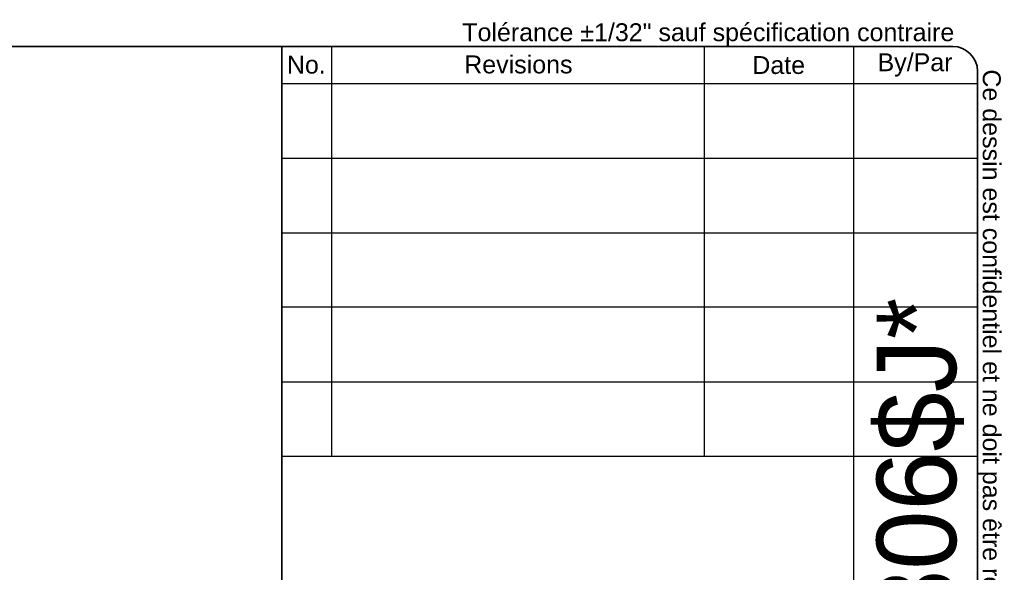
# Model space of a CAD drawing. Header units: inches. Extents: x 0 to 140, y -11 to 91.
# Tile 6 of 6: x 99 to 140, y 68 to 91. Entities that reach past the tile are written whole.
import ezdxf
from ezdxf.enums import TextEntityAlignment as Align

# ---------------------------------------------------------------- set-up
doc = ezdxf.new("R2010")
doc.units = ezdxf.units.IN
doc.header["$LTSCALE"] = 8.43274
doc.header["$MEASUREMENT"] = 0
doc.layers.get('0').update_dxf_attribs({"lineweight": 25})
doc.layers.add('Sketch Geometry(ANSI)', color=7, linetype='Continuous', lineweight=25)
doc.layers.add('Symbols(ANSI)', color=7, linetype='Continuous', lineweight=25)
doc.styles.add('Current-ANSI', font='arial.ttf')
doc.styles.add('Text Style44', font='arialbd.ttf')
doc.styles.add('Text Style83', font='FRE3OF9X.TTF')

# ---------------------------------------------------------------- blocks, each defined once
blk = doc.blocks.new('Title Blocks EXM - ANSI B')
at = {"layer": 'Sketch Geometry(ANSI)'}
for p, q in [((13.25, 10.687), (16.625, 10.687)), ((13.5, 10.687), (13.5, 8.625)), ((15.375, 10.687), (15.375, 8.625)), ((16.125, 10.687), (16.125, 3.5)), ((16.75, 10.562), (16.75, 0.375)), ((13.25, 10.5), (16.75, 10.5)), ((13.25, 10.125), (16.75, 10.125)), ((13.25, 9.75), (16.75, 9.75)), ((16.75, 9.375), (13.25, 9.375)), ((13.25, 9), (16.75, 9)), ((16.75, 9), (16.75, 8.625)), ((13.25, 8.625), (16.75, 8.625))]:
    blk.add_line(p, q, dxfattribs=at)
at = {"layer": 'Sketch Geometry(ANSI)', "linetype": 'Continuous', "lineweight": 35}
for q in [(13.25, 10.687), (13.25, 3.5)]:
    blk.add_line((13.25, 8.625), q, dxfattribs=at)
at = {"layer": 'Sketch Geometry(ANSI)'}
blk.add_arc((16.625, 10.562), 0.125, 0, 90, dxfattribs=at)
at = {"layer": 'Symbols(ANSI)', "color": 7, "char_height": 0.09, "attachment_point": 5, "style": 'Current-ANSI'}
for s, insert, width in [('No.', (13.3727, 10.5947), 0.250391), ('Revisions', (14.4395, 10.5958), 1.873306), ('By/Par', (16.4354, 10.5938), 0.622018), ('Date', (15.7494, 10.5928), 0.751347)]:
    blk.add_mtext(s, dxfattribs=dict(at, insert=insert, width=width))
at = {"layer": 'Symbols(ANSI)', "color": 7, "style": 'Current-ANSI'}
for tag, p in [('REV1', (13.3753, 10.3127)), ('REV1DATE', (15.7496, 10.31)), ('REV1BY', (16.4371, 10.3133)), ('REV2', (13.3734, 9.9377)), ('REV2DATE', (15.7475, 9.9406)), ('REV2BY', (16.4372, 9.9385)), ('REV3', (13.3741, 9.563)), ('REV3DATE', (15.7516, 9.563)), ('REV3BY', (16.4372, 9.5635)), ('REV4', (13.3766, 9.1879)), ('REV4DATE', (15.7516, 9.1879)), ('REV4BY', (16.4411, 9.1885)), ('REV5', (13.3734, 8.8129)), ('REV5DATE', (15.7516, 8.8129)), ('REV5BY', (16.4379, 8.8113)), ('MFG_APPROVED_DATE', (16.3934, 2.3745)), ('DETAIL_REV', (16.2494, 0.9257))]:
    blk.add_attdef(tag, text='', height=0.09, dxfattribs=at).set_placement(p, align=Align.MIDDLE_CENTER)
for tag, p in [('REV1DESC', (13.5255, 10.3098)), ('REV2DESC', (13.5253, 9.9374)), ('REV3DESC', (13.528, 9.5635)), ('REV4DESC', (13.533, 9.1903)), ('REV5DESC', (13.5322, 8.8113)), ('COMPANY', (14.1202, 2.375))]:
    blk.add_attdef(tag, text='', height=0.09, dxfattribs=at).set_placement(p, align=Align.MIDDLE_LEFT)
at = {"layer": 'Symbols(ANSI)', "color": 7, "style": 'Text Style83'}
blk.add_attdef('BARCODE_001', (16.6422, 4.0397), '', height=0.4, rotation=90, dxfattribs=at)
at = {"layer": 'Symbols(ANSI)', "color": 7}
for tag, p, height, style in [('IDW_DATE_001', (16.1134, 2.0805), 0.09, 'Current-ANSI'), ('MATERIEL_001', (13.9591, 1.7815), 0.09, 'Current-ANSI'), ('COLOR_001', (14.2747, 1.4037), 0.09, 'Current-ANSI'), ('FINISH_001', (16.106, 1.3941), 0.09, 'Current-ANSI'), ('IDW_DESC_001', (13.5827, 0.8857), 0.09, 'Current-ANSI'), ('Sheet_Number_001', (16.3428, 0.5799), 0.09, 'Current-ANSI'), ('IDW_REV_001', (15.9474, 0.3552), 0.14, 'Text Style44'), ('IDW_NAME_001', (13.8163, 0.3053), 0.14, 'Text Style44'), ('Number_of_sheets_001', (16.5509, 0.3301), 0.09, 'Current-ANSI')]:
    blk.add_attdef(tag, p, '', height=height, dxfattribs=dict(at, style=style))
blk = doc.blocks.new('Borders 2_EXM - B (Inch)')
at = {"layer": 'Sketch Geometry(ANSI)', "linetype": 'Continuous', "lineweight": 35}
for p, q in [((16.3979, 10.6915), (0.5229, 10.6915)), ((16.5229, 0.3795), (16.5229, 10.5665))]:
    blk.add_line(p, q, dxfattribs=at)
blk.add_arc((16.3979, 10.5665), 0.125, 0, 90, dxfattribs=at)
at = {"layer": 'Symbols(ANSI)', "color": 7, "insert": (13.9302, 10.6908), "char_height": 0.09, "attachment_point": 7, "style": 'Current-ANSI'}
blk.add_mtext('Tolérance ±1/32" sauf spécification contraire', dxfattribs=at)
at = {"layer": 'Symbols(ANSI)', "color": 7, "insert": (16.5222, 10.576), "char_height": 0.09, "attachment_point": 7, "rotation": 270, "style": 'Current-ANSI'}
blk.add_mtext('Ce dessin est confidentiel et ne doit pas être reproduit ou utilisé sans le consentement de EXM', dxfattribs=at)
at = {"layer": 'Symbols(ANSI)', "color": 7, "style": 'Current-ANSI'}
blk.add_attdef('FILENAME_AND_PATH_001', (6.0134, 10.7181), '', height=0.09, dxfattribs=at)

msp = doc.modelspace()

# ---------------------------------------------------------------- block references
at = {"xscale": 8.432740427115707, "yscale": 8.432740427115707, "zscale": 8.432740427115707}
msp.add_blockref('Borders 2_EXM - B (Inch)', (0, 0), dxfattribs=at)
ref = msp.add_blockref('Title Blocks EXM - ANSI B', (-1.915, 0.038), dxfattribs=dict(xscale=8.432740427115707, yscale=8.432740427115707, zscale=8.432740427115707))
ref.add_attrib('BARCODE_001', '*$H1100EH241806$J*', (138.424, 34.104), dxfattribs={"layer": 'Symbols(ANSI)', "color": 7, "height": 3.3731, "rotation": 90, "style": 'Text Style83'})

doc.saveas('drawing.dxf')
